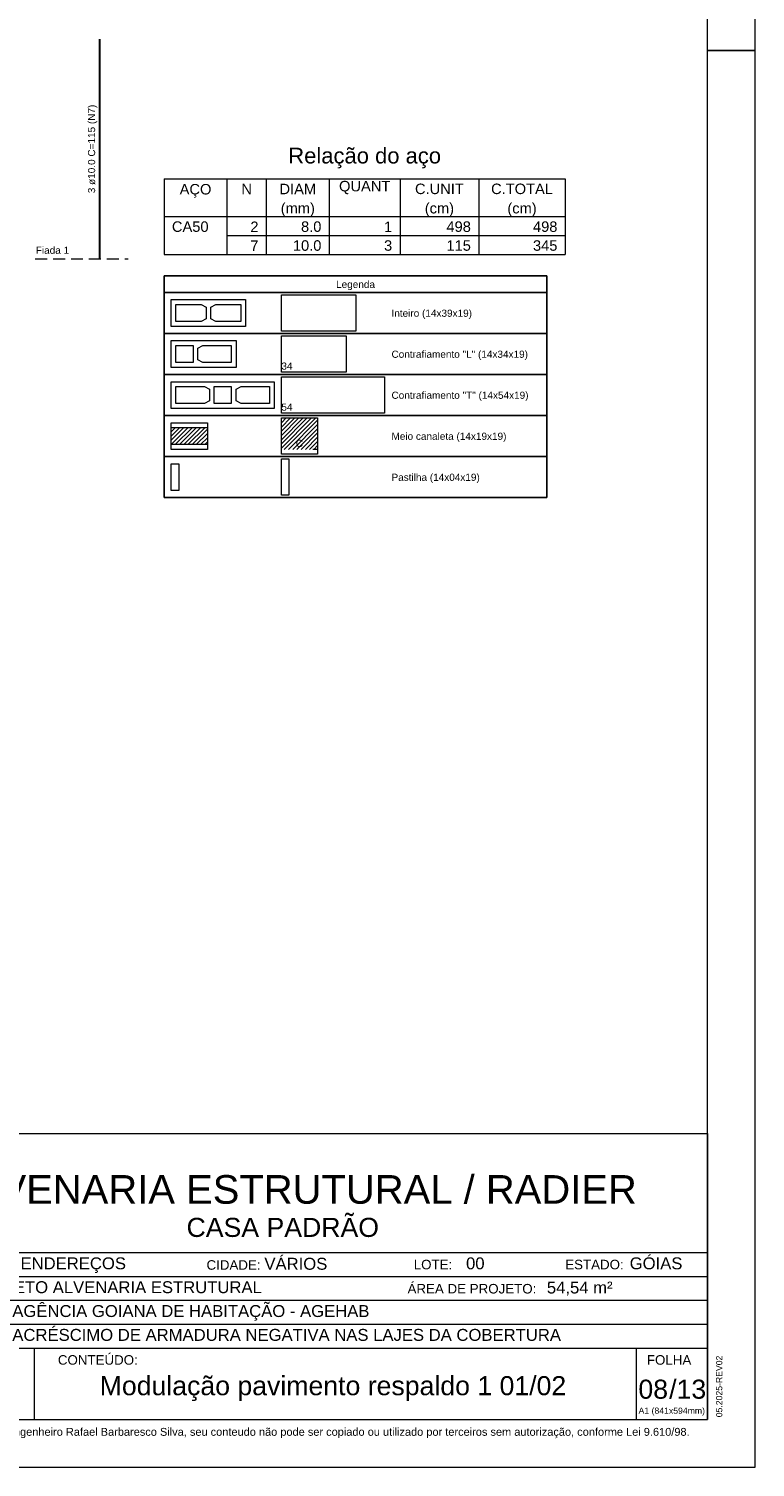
# Model space of a CAD drawing. Header units: millimetres. Extents: x 337 to 624, y -381 to -65.
# Tile 70 of 139: x 511 to 526, y -253 to -223. Entities that reach past the tile are written whole.
import ezdxf
from ezdxf.enums import TextEntityAlignment as Align

# ---------------------------------------------------------------- set-up
doc = ezdxf.new("R2010")
doc.units = ezdxf.units.MM
doc.header["$MEASUREMENT"] = 0
doc.linetypes.add('Dashed2', pattern=[0.375, 0.25, -0.125])
doc.linetypes.add('DOT', pattern=[6.35, 0, -6.35])
doc.layers.get('0').update_dxf_attribs({"lineweight": 5})
for name, color, linetype, lineweight in [('Armadura', 7, 'Continuous', 30), ('Descrição da armadura', 7, 'Continuous', 5), ('DI-Tabelas', 7, 'Continuous', 25), ('PA-Graute', 8, 'Continuous', 0), ('PA-Piso', 7, 'Continuous', 20), ('PE-Contrafiamento L', 1, 'Continuous', 13), ('PE-Contrafiamento T', 1, 'Continuous', 5), ('PE-Inteiro', 7, 'Continuous', 5), ('PE-Meio canaleta', 5, 'Continuous', 5), ('PE-Paredes', 1, 'Continuous', 5), ('PE-Pastilha', 3, 'Continuous', 5), ('PRANCHA 01', 7, 'Continuous', 20), ('Relação do aço', 7, 'Continuous', 0)]:
    doc.layers.add(name, color=color, linetype=linetype, lineweight=lineweight)
doc.layers.add('PDF_Text', color=7, linetype='Continuous')
doc.styles.add('Arial', font='arial.ttf')
doc.styles.add('PDF Arial', font='arial.ttf')
pattern_1 = [(45, (520.75898, -397.29949), (-0.044194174, 0.044194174), [])]

# ---------------------------------------------------------------- blocks, each defined once
blk = doc.blocks.new('Carimbo_Rafael_2022')
at = {"color": 0}
for p, q in [((524.018, -54.927), (551.818, -54.927)), ((524.018, -60.927), (551.818, -60.927))]:
    blk.add_line(p, q, dxfattribs=at)
for p, q in [((524.018, -54.927), (524.018, -60.927)), ((524.018, -54.927), (524.018, -60.927)), ((534.318, -54.927), (534.318, -60.927)), ((534.318, -54.927), (534.318, -60.927)), ((551.818, -54.927), (551.818, -60.927)), ((534.318, -57.427), (551.818, -57.427)), ((534.318, -57.927), (551.818, -57.927)), ((534.318, -58.427), (551.818, -58.427)), ((524.018, -58.927), (534.318, -58.927)), ((526.018, -58.927), (526.018, -60.927)), ((534.318, -58.927), (551.818, -58.927)), ((534.318, -59.427), (551.818, -59.427)), ((537.692, -59.427), (537.692, -60.927)), ((550.318, -59.427), (550.318, -60.927))]:
    blk.add_line(p, q)
at = {"color": 152, "true_color": 0x0063c7, "style": 'Arial'}
for s, height, p in [('ALVENARIA ESTRUTURAL / RADIER', 0.6, (535.944, -56.402)), ('CASA PADRÃO', 0.4, (540.891, -57.098)), ('VÁRIOS ENDEREÇOS', 0.25, (535.992, -57.777)), ('VÁRIOS', 0.25, (542.524, -57.786)), ('00', 0.25, (546.753, -57.777)), ('GÓIAS', 0.25, (550.185, -57.777)), ('PROJETO ALVENARIA ESTRUTURAL', 0.25, (536.338, -58.277)), ('54,54 m²', 0.25, (548.448, -58.284)), ('AGÊNCIA GOIANA DE HABITAÇÃO - AGEHAB', 0.25, (537.237, -58.777)), ('ACRÉSCIMO DE ARMADURA NEGATIVA NAS LAJES DA COBERTURA', 0.25, (537.237, -59.277)), ('INDICADO', 0.2, (535.187, -60.381)), ('/13', 0.4, (551.013, -60.49))]:
    blk.add_text(s, height=height, dxfattribs=at).set_placement(p)
at = {"style": 'Arial'}
for s, height, p in [('LOCAL:', 0.2, (534.818, -57.777)), ('CIDADE:', 0.2, (541.31, -57.786)), ('LOTE:', 0.2, (545.656, -57.777)), ('ESTADO:', 0.2, (548.833, -57.777)), ('OBJETO:', 0.2, (534.818, -58.277)), ('ÁREA DE PROJETO:', 0.2, (545.526, -58.284)), ('PROPRIETÁRIO:', 0.2, (534.829, -58.777)), ('ELAB.', 0.2, (524.318, -59.177)), ('Eng. Civil - Rafael Barbaresco Silva', 0.15, (526.318, -59.177)), ('CREA:', 0.15, (530.414, -59.177)), ('24.913/D-GO', 0.15, (531.2, -59.177)), ('REVISÃO 02:', 0.2, (534.829, -59.277)), ('DES.', 0.2, (524.318, -59.577)), ('Eng. Civil - Rafael Barbaresco Silva', 0.15, (526.318, -59.577)), ('05/2025', 0.15, (533.352, -59.277)), ('CREA:', 0.15, (530.414, -59.577)), ('24.913/D-GO', 0.15, (531.2, -59.577)), ('ESCALA:', 0.2, (534.818, -59.777)), ('CONTEÚDO:', 0.2, (538.192, -59.777)), (' FOLHA', 0.2, (550.468, -59.777)), ('CONF.', 0.2, (524.318, -59.977)), ('Eng. Civil - Rafael Barbaresco Silva', 0.15, (526.318, -59.977)), ('CREA:', 0.15, (530.414, -59.977)), ('24.913/D-GO', 0.15, (531.2, -59.977)), ('RESP.TEC.', 0.2, (524.318, -60.377)), ('Eng. Civil - Rafael Barbaresco Silva', 0.15, (526.318, -60.377)), ('CREA:', 0.15, (530.414, -60.377)), ('24.913/D-GO', 0.15, (531.2, -60.377)), ('REVISÃO 2', 0.2, (524.318, -60.777)), ('Eng. Civil - Lucas Novato de Abreu', 0.15, (526.318, -60.777)), ('1.014.707.528/D-GO', 0.15, (531.2, -60.777)), ('CREA:', 0.15, (530.414, -60.777))]:
    blk.add_text(s, height=height, dxfattribs=at).set_placement(p)
at = {"layer": 'PDF_Text', "insert": (552.128, -60.879), "char_height": 0.13, "attachment_point": 7, "rotation": 90, "line_spacing_factor": 0.76943, "style": 'PDF Arial'}
blk.add_mtext('05.2025-REV02', dxfattribs=at)
at = {"layer": 'PDF_Text', "insert": (550.371, -60.845), "char_height": 0.13, "attachment_point": 7, "line_spacing_factor": 0.76943, "style": 'PDF Arial'}
blk.add_mtext('A1 (841x594mm)', dxfattribs=at)
at = {"layer": 'PDF_Text', "insert": (534.414, -61.318), "char_height": 0.165, "attachment_point": 7, "style": 'PDF Arial'}
blk.add_mtext('Projeto desenvolvido pelo Engenheiro Rafael Barbaresco Silva, seu conteudo não pode ser copiado ou utilizado por terceiros sem autorização, conforme Lei 9.610/98.', dxfattribs=at)

msp = doc.modelspace()

# ---------------------------------------------------------------- hatches: boundary and pattern name
at = {"layer": 'PA-Graute', "linetype": 'Continuous'}
h = msp.add_hatch(dxfattribs=at)
h.set_pattern_fill('ANSI31', color=8, scale=0.5, style=0)
h.set_pattern_definition(pattern_1)
h.paths.add_polyline_path([(515.8144, -230.9333), (516.5744, -230.9333), (516.5744, -231.5933), (515.8144, -231.5933)])
h = msp.add_hatch(dxfattribs=at)
h.set_pattern_fill('ANSI31', color=8, scale=0.5, style=0)
h.set_pattern_definition(pattern_1)
h.paths.add_polyline_path([(513.5044, -231.1333), (514.2644, -231.1333), (514.2644, -231.4933), (513.5044, -231.4933)])

# ---------------------------------------------------------------- linework, layer by layer
at = {"layer": 'Armadura'}
msp.add_line((512.0044, -227.5943), (512.0044, -222.9943), dxfattribs=at)
at = {"layer": 'DI-Tabelas'}
for p, q in [((513.3544, -228.3033), (513.3544, -227.9543)), ((513.3544, -227.9543), (521.3855, -227.9543)), ((521.3855, -227.9543), (521.3855, -228.3033)), ((521.3855, -228.3033), (513.3544, -228.3033)), ((513.3544, -229.1633), (513.3544, -228.3033)), ((521.3855, -228.3033), (521.3855, -229.1633)), ((515.6644, -229.1633), (513.3544, -229.1633)), ((513.3544, -230.0233), (513.3544, -229.1633)), ((517.9744, -229.1633), (515.6644, -229.1633)), ((521.3855, -229.1633), (517.9744, -229.1633)), ((521.3855, -229.1633), (521.3855, -230.0233)), ((515.6644, -230.0233), (513.3544, -230.0233)), ((513.3544, -230.8833), (513.3544, -230.0233)), ((517.9744, -230.0233), (515.6644, -230.0233)), ((521.3855, -230.0233), (517.9744, -230.0233)), ((521.3855, -230.0233), (521.3855, -230.8833)), ((515.6644, -230.8833), (513.3544, -230.8833)), ((513.3544, -231.7433), (513.3544, -230.8833)), ((517.9744, -230.8833), (515.6644, -230.8833)), ((521.3855, -230.8833), (517.9744, -230.8833)), ((521.3855, -230.8833), (521.3855, -231.7433)), ((515.6644, -231.7433), (513.3544, -231.7433)), ((513.3544, -232.6033), (513.3544, -231.7433)), ((517.9744, -231.7433), (515.6644, -231.7433)), ((521.3855, -231.7433), (517.9744, -231.7433)), ((521.3855, -231.7433), (521.3855, -232.6033)), ((515.6644, -232.6033), (513.3544, -232.6033)), ((517.9744, -232.6033), (515.6644, -232.6033)), ((521.3855, -232.6033), (517.9744, -232.6033))]:
    msp.add_line(p, q, dxfattribs=at)
at = {"layer": 'PA-Piso', "linetype": 'Dashed2'}
msp.add_line((510.6544, -227.5943), (512.6044, -227.5943), dxfattribs=at)
at = {"layer": 'PE-Contrafiamento L', "linetype": 'Continuous'}
for p, q in [((513.5044, -229.3133), (514.8644, -229.3133)), ((513.5044, -229.8733), (513.5044, -229.3133)), ((514.8644, -229.3133), (514.8644, -229.8733)), ((515.8144, -229.2133), (517.1744, -229.2133)), ((515.8144, -229.9733), (515.8144, -229.2133)), ((517.1744, -229.2133), (517.1744, -229.9733)), ((514.8644, -229.8733), (513.5044, -229.8733)), ((517.1744, -229.9733), (515.8144, -229.9733))]:
    msp.add_line(p, q, dxfattribs=at)
at = {"layer": 'PE-Contrafiamento L', "linetype": 'Continuous', "lineweight": 5}
for p, q in [((513.6044, -229.4133), (513.9644, -229.4133)), ((513.6044, -229.7733), (513.6044, -229.4133)), ((513.9644, -229.4133), (513.9644, -229.7733)), ((514.0644, -229.4693), (514.1684, -229.4133)), ((514.0644, -229.7173), (514.0644, -229.4693)), ((514.1684, -229.4133), (514.7644, -229.4133)), ((514.7644, -229.4133), (514.7644, -229.7733)), ((513.9644, -229.7733), (513.6044, -229.7733)), ((514.1684, -229.7733), (514.0644, -229.7173)), ((514.7644, -229.7733), (514.1684, -229.7733))]:
    msp.add_line(p, q, dxfattribs=at)
at = {"layer": 'PE-Contrafiamento T', "linetype": 'Continuous'}
for p, q in [((515.8144, -230.0733), (517.9744, -230.0733)), ((515.8144, -230.8333), (515.8144, -230.0733)), ((517.9744, -230.0733), (517.9744, -230.8333)), ((513.5044, -230.1733), (515.6644, -230.1733)), ((513.5044, -230.7333), (513.5044, -230.1733)), ((515.6644, -230.1733), (515.6644, -230.7333)), ((515.6644, -230.7333), (513.5044, -230.7333)), ((517.9744, -230.8333), (515.8144, -230.8333))]:
    msp.add_line(p, q, dxfattribs=at)
at = {"layer": 'PE-Contrafiamento T', "linetype": 'Continuous', "lineweight": 5}
for p, q in [((513.6044, -230.2733), (514.2004, -230.2733)), ((513.6044, -230.6333), (513.6044, -230.2733)), ((514.2004, -230.2733), (514.3044, -230.3293)), ((514.3044, -230.3293), (514.3044, -230.5773)), ((514.4044, -230.2733), (514.7644, -230.2733)), ((514.4044, -230.6333), (514.4044, -230.2733)), ((514.7644, -230.2733), (514.7644, -230.6333)), ((514.8644, -230.3293), (514.9684, -230.2733)), ((514.8644, -230.5773), (514.8644, -230.3293)), ((514.9684, -230.2733), (515.5644, -230.2733)), ((515.5644, -230.2733), (515.5644, -230.6333)), ((514.2004, -230.6333), (513.6044, -230.6333)), ((514.3044, -230.5773), (514.2004, -230.6333)), ((514.7644, -230.6333), (514.4044, -230.6333)), ((514.9684, -230.6333), (514.8644, -230.5773)), ((515.5644, -230.6333), (514.9684, -230.6333))]:
    msp.add_line(p, q, dxfattribs=at)
at = {"layer": 'PE-Inteiro', "linetype": 'Continuous'}
for p, q in [((513.5044, -228.4533), (515.0644, -228.4533)), ((513.5044, -229.0133), (513.5044, -228.4533)), ((515.0644, -228.4533), (515.0644, -229.0133)), ((515.8144, -228.3533), (517.3744, -228.3533)), ((515.8144, -229.1133), (515.8144, -228.3533)), ((517.3744, -228.3533), (517.3744, -229.1133)), ((515.0644, -229.0133), (513.5044, -229.0133)), ((517.3744, -229.1133), (515.8144, -229.1133))]:
    msp.add_line(p, q, dxfattribs=at)
at = {"layer": 'PE-Inteiro', "linetype": 'Continuous', "lineweight": 5}
for p, q in [((513.6044, -228.5533), (514.1304, -228.5533)), ((513.6044, -228.9133), (513.6044, -228.5533)), ((514.1304, -228.5533), (514.2344, -228.6093)), ((514.3344, -228.6093), (514.4384, -228.5533)), ((514.4384, -228.5533), (514.9644, -228.5533)), ((514.9644, -228.5533), (514.9644, -228.9133)), ((514.2344, -228.8573), (514.1304, -228.9133)), ((514.2344, -228.6093), (514.2344, -228.8573)), ((514.3344, -228.8573), (514.3344, -228.6093)), ((514.4384, -228.9133), (514.3344, -228.8573)), ((514.1304, -228.9133), (513.6044, -228.9133)), ((514.9644, -228.9133), (514.4384, -228.9133))]:
    msp.add_line(p, q, dxfattribs=at)
at = {"layer": 'PE-Meio canaleta', "linetype": 'Continuous'}
for p, q in [((515.8144, -230.9333), (516.5744, -230.9333)), ((515.8144, -231.6933), (515.8144, -230.9333)), ((516.5744, -230.9333), (516.5744, -231.6933)), ((513.5044, -231.0333), (514.2644, -231.0333)), ((513.5044, -231.5933), (513.5044, -231.0333)), ((514.2644, -231.0333), (514.2644, -231.5933)), ((514.2644, -231.5933), (513.5044, -231.5933)), ((516.5744, -231.6933), (515.8144, -231.6933))]:
    msp.add_line(p, q, dxfattribs=at)
at = {"layer": 'PE-Meio canaleta', "color": 5, "linetype": 'DOT', "lineweight": 5}
for p, q in [((515.8144, -230.9333), (516.5744, -230.9333)), ((515.8144, -231.5933), (515.8144, -230.9333)), ((516.5744, -230.9333), (516.5744, -231.5933)), ((516.5744, -231.5933), (515.8144, -231.5933))]:
    msp.add_line(p, q, dxfattribs=at)
at = {"layer": 'PE-Meio canaleta', "linetype": 'Continuous', "lineweight": 5}
for p, q in [((513.5044, -231.1333), (514.2644, -231.1333)), ((513.5044, -231.4933), (513.5044, -231.1333)), ((514.2644, -231.1333), (514.2644, -231.4933)), ((514.2644, -231.4933), (513.5044, -231.4933))]:
    msp.add_line(p, q, dxfattribs=at)
at = {"layer": 'PE-Pastilha', "linetype": 'Continuous'}
for p, q in [((513.5044, -231.8933), (513.6644, -231.8933)), ((513.5044, -232.4533), (513.5044, -231.8933)), ((513.6644, -231.8933), (513.6644, -232.4533)), ((515.8144, -231.7933), (515.9744, -231.7933)), ((515.8144, -232.5533), (515.8144, -231.7933)), ((515.9744, -231.7933), (515.9744, -232.5533)), ((513.6644, -232.4533), (513.5044, -232.4533)), ((515.9744, -232.5533), (515.8144, -232.5533))]:
    msp.add_line(p, q, dxfattribs=at)
at = {"layer": 'PRANCHA 01'}
msp.add_line((524.753, -223.2324), (525.753, -223.2324), dxfattribs=at)
msp.add_line((524.753, -223.2324), (525.753, -223.2324), dxfattribs=at)
for points in [[(441.653, -252.9324), (525.753, -252.9324), (525.753, -193.5324), (441.653, -193.5324), (441.653, -252.9324)], [(525.753, -223.2324), (524.753, -223.2324)], [(525.753, -223.2324), (524.753, -223.2324)]]:
    msp.add_lwpolyline(points, dxfattribs=at)
msp.add_lwpolyline([(444.153, -251.9324), (524.753, -251.9324), (524.753, -194.5324), (444.153, -194.5324)], close=True, dxfattribs=at)
at = {"layer": 'Relação do aço'}
for p, q in [((513.3544, -225.9203), (521.7694, -225.9203)), ((513.3544, -225.9203), (513.3544, -226.7123)), ((514.6744, -225.9203), (514.6744, -226.7123)), ((515.4994, -225.9203), (515.4994, -226.7123)), ((516.8194, -225.9203), (516.8194, -226.7123)), ((518.3044, -225.9203), (518.3044, -226.7123)), ((519.9544, -225.9203), (519.9544, -226.7123)), ((521.7694, -225.9203), (521.7694, -226.7123)), ((513.3544, -226.7123), (521.7694, -226.7123)), ((513.3544, -226.7123), (521.7694, -226.7123)), ((513.3544, -226.7123), (513.3544, -227.5043)), ((514.6744, -226.7123), (514.6744, -227.5043)), ((515.4994, -226.7123), (515.4994, -227.5043)), ((516.8194, -226.7123), (516.8194, -227.5043)), ((518.3044, -226.7123), (518.3044, -227.5043)), ((519.9544, -226.7123), (519.9544, -227.5043)), ((521.7694, -226.7123), (521.7694, -227.5043)), ((514.6744, -227.1083), (521.7694, -227.1083)), ((513.3544, -227.5043), (521.7694, -227.5043))]:
    msp.add_line(p, q, dxfattribs=at)

# ---------------------------------------------------------------- block references
msp.add_blockref('Carimbo_Rafael_2022', (-27.0649, -191.0059))

# ---------------------------------------------------------------- texts
at = {"color": 152, "true_color": 0x0063c7, "style": 'Arial'}
msp.add_text('Modulação pavimento respaldo 1 01/02', height=0.4, dxfattribs=at).set_placement((516.8968, -251.4228), align=Align.CENTER)
msp.add_text('08', height=0.4, dxfattribs=at).set_placement((523.303, -251.4964))
at = {"layer": 'Descrição da armadura', "insert": (511.9544, -225.2943), "char_height": 0.15, "width": 3.714787, "attachment_point": 8, "rotation": 90.00021, "line_spacing_factor": 0.9, "style": 'Arial'}
msp.add_mtext('3 ø10.0 C=115 (N7)', dxfattribs=at)
at = {"layer": 'DI-Tabelas', "char_height": 0.15, "line_spacing_factor": 0.6, "style": 'Arial'}
for s, insert, width, attachment_point in [('Legenda', (517.37, -228.2533), 1.631021, 8), ('Inteiro (14x39x19)', (518.1244, -228.8578), 3.377058, 7), ('Contrafiamento "L" (14x34x19)', (518.1244, -229.7178), 5.724466, 7), ('Contrafiamento "T" (14x54x19)', (518.1244, -230.5778), 5.747561, 7), ('Meio canaleta (14x19x19)', (518.1244, -231.4378), 4.821494, 7), ('Pastilha (14x04x19)', (518.1244, -232.2978), 3.703582, 7)]:
    msp.add_mtext(s, dxfattribs=dict(at, insert=insert, width=width, attachment_point=attachment_point))
at = {"layer": 'PE-Contrafiamento L', "insert": (515.8148, -229.9238), "char_height": 0.15, "width": 0.466006, "attachment_point": 7, "line_spacing_factor": 0.6, "style": 'Arial'}
msp.add_mtext('34', dxfattribs=at)
at = {"layer": 'PE-Contrafiamento T', "insert": (515.8148, -230.7838), "char_height": 0.15, "width": 0.466006, "attachment_point": 7, "line_spacing_factor": 0.6, "style": 'Arial'}
msp.add_mtext('54', dxfattribs=at)
at = {"layer": 'PE-Meio canaleta', "insert": (516.1944, -231.5438), "char_height": 0.15, "width": 0.302744, "attachment_point": 8, "line_spacing_factor": 0.6, "style": 'Arial'}
msp.add_mtext('C', dxfattribs=at)
at = {"layer": 'PE-Paredes', "insert": (510.6644, -227.4948), "char_height": 0.15, "width": 1.437561, "attachment_point": 7, "line_spacing_factor": 0.9, "style": 'Arial'}
msp.add_mtext('Fiada 1', dxfattribs=at)
at = {"layer": 'Relação do aço', "line_spacing_factor": 0.9, "style": 'Arial'}
for s, insert, char_height, width, attachment_point in [('Relação do aço', (517.5619, -225.7003), 0.33, 6.406326, 8), ('AÇO', (514.0144, -226.3163), 0.22, 1.332409, 8), ('N', (515.0869, -226.2437), 0.22, 0.444024, 8), ('DIAM', (516.1594, -226.2437), 0.22, 1.536982, 8), ('QUANT', (517.5619, -226.2437), 0.22, 2.152043, 8), ('C.UNIT', (519.1294, -226.2437), 0.22, 2.049085, 8), ('C.TOTAL', (520.8619, -226.2437), 0.22, 2.596067, 8), ('(mm)', (516.1594, -226.7123), 0.22, 1.433354, 8), ('(cm)', (519.1294, -226.7123), 0.22, 1.22878, 8), ('(cm)', (520.8619, -226.7123), 0.22, 1.22878, 8), ('CA50', (513.5194, -227.0357), 0.22, 1.537652, 7), ('2', (515.3344, -227.0357), 0.22, 0.341738, 9), ('8.0', (516.6544, -227.0357), 0.22, 0.854177, 9), ('1', (518.1394, -227.0357), 0.22, 0.341738, 9), ('498', (519.7894, -227.0357), 0.22, 1.025213, 9), ('498', (521.6044, -227.0357), 0.22, 1.025213, 9), ('7', (515.3344, -227.4317), 0.22, 0.341738, 9), ('10.0', (516.6544, -227.4317), 0.22, 1.195915, 9), ('3', (518.1394, -227.4317), 0.22, 0.341738, 9), ('115', (519.7894, -227.4317), 0.22, 1.025213, 9), ('345', (521.6044, -227.4317), 0.22, 1.025213, 9)]:
    msp.add_mtext(s, dxfattribs=dict(at, insert=insert, char_height=char_height, width=width, attachment_point=attachment_point))

doc.saveas('drawing.dxf')
